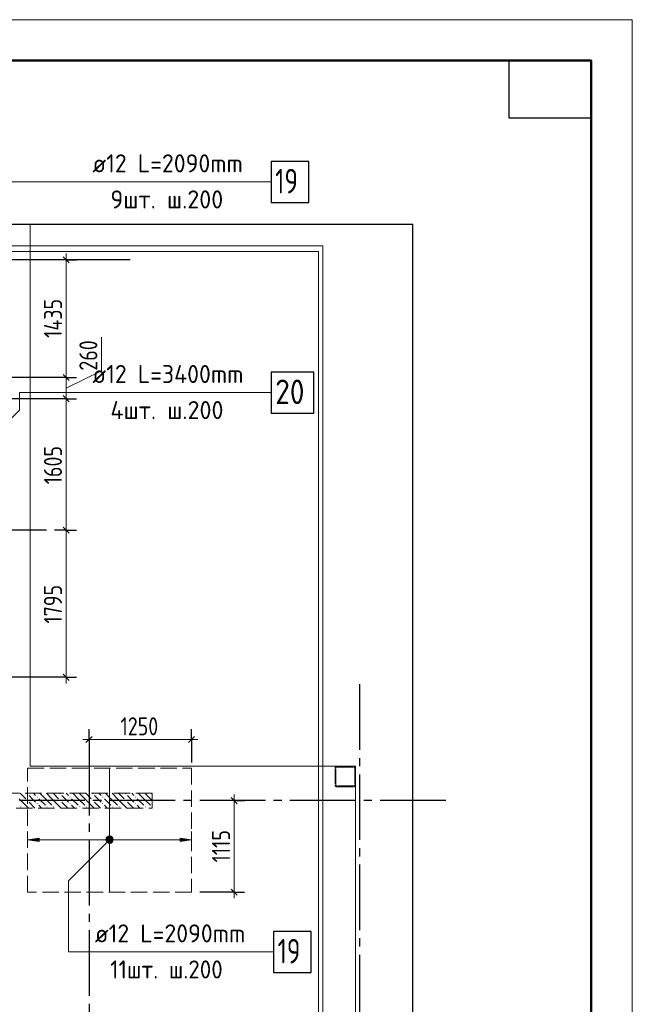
# Model space of a CAD drawing. Header units: millimetres. Extents: x 0 to 32165, y 0 to 42000.
# Tile 12 of 12: x 22228 to 29700, y 29985 to 42000. Entities that reach past the tile are written whole.
import ezdxf

# ---------------------------------------------------------------- set-up
doc = ezdxf.new("R2010")
doc.units = ezdxf.units.MM
doc.linetypes.add('______2', pattern=[270, 200, -70])
doc.linetypes.add('______5', pattern=[1100, 800, -100, 100, -100])
for name, color, linetype, lineweight in [('Standard', 7, 'Continuous', 25), ('ДОП Верх по Х', 7, 'Continuous', 25), ('Оси', 40, '______5', 18), ('Позиционная метка номер позиции', 7, 'Continuous', 13), ('Примечания', 7, 'Continuous', 25)]:
    doc.layers.add(name, color=color, linetype=linetype, lineweight=lineweight)
doc.layers.add('ЖБ Перекрытие верхний уровень', color=7, linetype='Continuous', lineweight=25, true_color=0xe0e0ff)
doc.layers.add('ЖБ Стена верхний уровень', color=7, linetype='Continuous', lineweight=25, true_color=0x006e00)
doc.styles.add('GOST 2.304-81', font='txt')
doc.styles.add('ISOCPEUR', font='txt')

msp = doc.modelspace()

# ---------------------------------------------------------------- hatches: boundary and pattern name
at = {"layer": 'ДОП Верх по Х', "linetype": 'Continuous', "lineweight": 13, "transparency": 33554687}
msp.add_hatch(color=7, dxfattribs=at).paths.add_polyline_path([(22464, 31973), (22324, 31993), (22464, 32013)], flags=16)
for points in [[(23292, 31975), (23292, 32012), (23286, 31993)], [(23292, 32012), (23305, 31961), (23305, 32026)], [(23292, 32012), (23292, 31975), (23305, 31961)], [(23305, 32026), (23324, 31956), (23324, 32031)], [(23305, 32026), (23305, 31961), (23324, 31956)], [(23324, 32031), (23324, 31956), (23343, 31961)], [(23324, 32031), (23343, 31961), (23343, 32026)], [(23343, 32026), (23343, 31961), (23356, 31975)], [(23343, 32026), (23356, 31975), (23356, 32012)], [(23356, 32012), (23356, 31975), (23361, 31993)], [(24184, 31973), (24324, 31993), (24184, 32013)]]:
    msp.add_hatch(color=7, dxfattribs=at).paths.add_polyline_path(points)
at = {"layer": 'ЖБ Стена верхний уровень', "linetype": 'Continuous', "lineweight": 18, "transparency": 33554687}
for points in [[(26314, 32873), (26321, 32880), (26322, 32879), (26323, 32877), (26324, 32873), (26324, 32870), (26324, 32870), (26321, 32867)], [(26074, 32713), (26081, 32720), (26084, 32717), (26084, 32710), (26081, 32707)], [(22314, 32553), (22321, 32560), (22327, 32553), (22321, 32547)], [(22314, 32473), (22321, 32480), (22327, 32473), (22321, 32467)], [(22434, 32513), (22441, 32520), (22447, 32513), (22441, 32507)], [(22714, 32553), (22721, 32560), (22727, 32553), (22721, 32547)], [(22714, 32473), (22721, 32480), (22727, 32473), (22721, 32467)], [(22834, 32513), (22841, 32520), (22847, 32513), (22841, 32507)], [(23114, 32553), (23121, 32560), (23127, 32553), (23121, 32547)], [(23114, 32473), (23121, 32480), (23127, 32473), (23121, 32467)], [(23234, 32513), (23241, 32520), (23247, 32513), (23241, 32507)], [(23514, 32553), (23521, 32560), (23527, 32553), (23521, 32547)], [(23514, 32473), (23521, 32480), (23527, 32473), (23521, 32467)], [(23634, 32513), (23641, 32520), (23647, 32513), (23641, 32507)], [(22234, 32393), (22241, 32400), (22247, 32393), (22241, 32387)], [(22434, 32433), (22441, 32440), (22447, 32433), (22441, 32427)], [(22554, 32393), (22561, 32400), (22567, 32393), (22561, 32387)], [(22634, 32393), (22641, 32400), (22647, 32393), (22641, 32387)], [(22834, 32433), (22841, 32440), (22847, 32433), (22841, 32427)], [(22954, 32393), (22961, 32400), (22967, 32393), (22961, 32387)], [(23034, 32393), (23041, 32400), (23047, 32393), (23041, 32387)], [(23234, 32433), (23241, 32440), (23247, 32433), (23241, 32427)], [(23354, 32393), (23361, 32400), (23367, 32393), (23361, 32387)], [(23434, 32393), (23441, 32400), (23447, 32393), (23441, 32387)], [(23634, 32433), (23641, 32440), (23647, 32433), (23641, 32427)], [(23754, 32393), (23761, 32400), (23767, 32393), (23761, 32387)], [(23834, 32393), (23841, 32400), (23844, 32397), (23844, 32390), (23841, 32387)]]:
    msp.add_hatch(color=7, dxfattribs=at).paths.add_polyline_path(points, flags=16)
at = {"layer": 'Позиционная метка номер позиции', "linetype": 'Continuous', "lineweight": 13, "transparency": 33554687}
for points in [[(23356, 31961), (23292, 32025), (23281, 32005)], [(23356, 31961), (23281, 32005), (23335, 31950)], [(23335, 31950), (23281, 32005), (23281, 31982)], [(23335, 31950), (23281, 31982), (23313, 31950)], [(23313, 31950), (23281, 31982), (23292, 31961)], [(23367, 31982), (23313, 32037), (23292, 32025)], [(23367, 31982), (23292, 32025), (23356, 31961)], [(23367, 32005), (23335, 32037), (23313, 32037)], [(23367, 32005), (23313, 32037), (23367, 31982)], [(23335, 32037), (23367, 32005), (23356, 32025)]]:
    msp.add_hatch(color=7, dxfattribs=at).paths.add_polyline_path(points)

# ---------------------------------------------------------------- linework, layer by layer
at = {"layer": 'Standard', "color": 251, "linetype": 'Continuous', "lineweight": -3, "true_color": 0x656565, "transparency": 33554687}
for p, q in [((22794, 39070), (22018, 39070)), ((22794, 39070), (22669, 39070)), ((22794, 39070), (22919, 39070)), ((22794, 37633), (22669, 37633)), ((22794, 37633), (22919, 37633)), ((22794, 37375), (22669, 37375)), ((22794, 37375), (22919, 37375)), ((22794, 35770), (22669, 35770)), ((22794, 35770), (22919, 35770)), ((22794, 33975), (22024, 33975)), ((22794, 33975), (22669, 33975)), ((22794, 33975), (22919, 33975)), ((23074, 33216), (23074, 33341)), ((24324, 33216), (24324, 33341)), ((23074, 33216), (23074, 33091)), ((23074, 33216), (23074, 32935)), ((24324, 33216), (24324, 33091)), ((24324, 33216), (24324, 32935)), ((24843, 32470), (24424, 32470)), ((24843, 32470), (24718, 32470)), ((24843, 32470), (24968, 32470)), ((24843, 31353), (24424, 31353)), ((24843, 31353), (24718, 31353)), ((24843, 31353), (24968, 31353))]:
    msp.add_line(p, q, dxfattribs=at)
at = {"layer": 'Standard', "color": 7, "linetype": 'Continuous', "lineweight": 25, "transparency": 33554687}
for p, q in [((22756, 39108), (22831, 39033)), ((22756, 37670), (22831, 37596)), ((22756, 37412), (22831, 37338)), ((22756, 35808), (22831, 35733)), ((22756, 34012), (22831, 33938)), ((23036, 33179), (23111, 33254)), ((24286, 33179), (24361, 33254)), ((24805, 32508), (24880, 32433)), ((24805, 31390), (24880, 31316))]:
    msp.add_line(p, q, dxfattribs=at)
at = {"layer": 'Standard', "color": 7, "linetype": 'Continuous', "lineweight": 13, "transparency": 33554687}
for p, q in [((22794, 39070), (22794, 39145)), ((23225, 37717), (23225, 38124)), ((22794, 37504), (23225, 37717)), ((22794, 37633), (22794, 37375)), ((22794, 37375), (22794, 35770)), ((22794, 35770), (22794, 33975)), ((22794, 33975), (22794, 33900)), ((23074, 33216), (22999, 33216)), ((23074, 33216), (24324, 33216)), ((24324, 33216), (24399, 33216)), ((24843, 32470), (24843, 32545)), ((24843, 31353), (24843, 31278))]:
    msp.add_line(p, q, dxfattribs=at)
msp.add_lwpolyline([(0, 0), (29700, 0), (29700, 42000), (0, 42000), (0, 0)], close=True, dxfattribs=at)
for points in [[(29700, 42000), (0, 42000), (0, 0), (29700, 0), (29700, 42000)], [(29700, 42000), (0, 42000), (0, 0), (29700, 0), (29700, 42000)], [(7674, 17930), (25874, 17930), (25874, 39170), (7674, 39170), (7674, 17930)], [(22794, 39070), (22794, 38029), (22794, 38029), (22794, 37971), (22794, 37971), (22794, 37633)], [(24843, 32470), (24843, 31689), (24843, 31689), (24843, 31353)]]:
    msp.add_lwpolyline(points, dxfattribs=at)
at = {"layer": 'Standard', "color": 7, "linetype": 'Continuous', "lineweight": 50, "transparency": 33554687}
msp.add_lwpolyline([(2000, 41500), (29200, 41500), (29200, 500), (2000, 500), (2000, 41500)], close=True, dxfattribs=at)
at = {"layer": 'Standard', "color": 7, "linetype": 'Continuous', "lineweight": 25, "transparency": 33554687}
msp.add_lwpolyline([(29200, 41500), (29200, 40800), (28200, 40800), (28200, 41500), (29200, 41500)], close=True, dxfattribs=at)
msp.add_lwpolyline([(7394, 17930), (27024, 17930), (27024, 39500), (7394, 39500), (7394, 17930)], dxfattribs=at)
at = {"layer": 'Standard', "color": 254, "linetype": 'Continuous', "lineweight": 13, "true_color": 0xc4c4ff, "transparency": 33554687}
msp.add_lwpolyline([(8274, 17861), (25924, 17861), (25924, 39239), (8274, 39239), (8274, 17861)], dxfattribs=at)
at = {"layer": 'Standard', "color": 251, "linetype": 'Continuous', "lineweight": -3, "true_color": 0x656565, "transparency": 33554687}
for points in [[(22794, 37633), (22777, 37633), (22777, 37633), (22777, 37633), (22777, 37633), (22018, 37633)], [(22794, 37375), (22777, 37375), (22777, 37375), (22777, 37375), (22777, 37375), (22024, 37375)], [(22794, 35770), (22777, 35770), (22777, 35770), (22654, 35770)]]:
    msp.add_lwpolyline(points, dxfattribs=at)
at = {"layer": 'ДОП Верх по Х', "color": 7, "linetype": 'Continuous', "lineweight": 13, "transparency": 33554687}
for p, q in [((23094, 40020), (25180, 40020)), ((23094, 37449), (25202, 37449)), ((23124, 30623), (25210, 30623))]:
    msp.add_line(p, q, dxfattribs=at)
at = {"layer": 'ДОП Верх по Х', "color": 7, "linetype": 'Continuous', "lineweight": 18, "transparency": 33554687}
msp.add_line((23324, 31359), (23324, 32859), dxfattribs=at)
at = {"layer": 'ДОП Верх по Х', "color": 251, "linetype": 'Continuous', "lineweight": 13, "true_color": 0x494949, "transparency": 33554687}
for p, q in [((22324, 31993), (22324, 32093)), ((24324, 31993), (24324, 32093)), ((22324, 31993), (22464, 32013)), ((22464, 31973), (22324, 31993)), ((22324, 31993), (22324, 31893)), ((22324, 31993), (22324, 31993)), ((22464, 32013), (22464, 31973)), ((22464, 31993), (23294, 31993)), ((23324, 32031), (23324, 32031)), ((23354, 31993), (24184, 31993)), ((24324, 31993), (24184, 32013)), ((24184, 32013), (24184, 31973)), ((24184, 31973), (24324, 31993)), ((24324, 31993), (24324, 31893)), ((24324, 31993), (24324, 31993)), ((23324, 31956), (23324, 31956))]:
    msp.add_line(p, q, dxfattribs=at)
at = {"layer": 'ДОП Верх по Х', "color": 7, "linetype": 'Continuous', "lineweight": 25, "transparency": 33554687}
for points in [[(25294, 39770), (25754, 39770), (25754, 40270), (25294, 40270), (25294, 39770)], [(25294, 37199), (25814, 37199), (25814, 37699), (25294, 37699), (25294, 37199)], [(25324, 30373), (25784, 30373), (25784, 30873), (25324, 30873), (25324, 30373)]]:
    msp.add_lwpolyline(points, dxfattribs=at)
at = {"layer": 'ДОП Верх по Х', "color": 251, "linetype": 'Continuous', "lineweight": 13, "true_color": 0x494949, "transparency": 33554687}
msp.add_circle((23324, 31993), 37.5, dxfattribs=at)
at = {"layer": 'ЖБ Перекрытие верхний уровень', "color": 7, "linetype": 'Continuous', "lineweight": 18, "transparency": 33554687}
for p, q in [((22354, 39500), (7394, 39500)), ((22354, 32890), (22354, 39500)), ((26324, 32890), (22354, 32890)), ((26324, 24210), (26324, 32890))]:
    msp.add_line(p, q, dxfattribs=at)
at = {"layer": 'ЖБ Стена верхний уровень', "color": 251, "linetype": '______2', "lineweight": 13, "true_color": 0x656565, "transparency": 33554687}
for p, q in [((26075, 32877), (26074, 32873)), ((26074, 32873), (26074, 32870)), ((26074, 32870), (26074, 32660)), ((26077, 32880), (26075, 32877)), ((26079, 32883), (26077, 32880)), ((26081, 32885), (26079, 32883)), ((26084, 32887), (26081, 32885)), ((26087, 32889), (26084, 32887)), ((26084, 32872), (26085, 32873)), ((26084, 32870), (26084, 32872)), ((26084, 32660), (26084, 32870)), ((26085, 32875), (26086, 32876)), ((26085, 32873), (26085, 32875)), ((26086, 32876), (26088, 32878)), ((26091, 32890), (26087, 32889)), ((26088, 32878), (26089, 32879)), ((26089, 32879), (26091, 32879)), ((26094, 32890), (26091, 32890)), ((26091, 32879), (26092, 32880)), ((26092, 32880), (26094, 32880)), ((26304, 32890), (26094, 32890)), ((26094, 32880), (26304, 32880)), ((26307, 32890), (26304, 32890)), ((26304, 32880), (26306, 32880)), ((26306, 32880), (26307, 32879)), ((26311, 32889), (26307, 32890)), ((26307, 32879), (26309, 32879)), ((26309, 32879), (26310, 32878)), ((26310, 32878), (26312, 32876)), ((26314, 32887), (26311, 32889)), ((26312, 32876), (26313, 32875)), ((26313, 32875), (26313, 32873)), ((26313, 32873), (26314, 32872)), ((26317, 32885), (26314, 32887)), ((26314, 32872), (26314, 32870)), ((26314, 32870), (26314, 32660)), ((26319, 32883), (26317, 32885)), ((26321, 32880), (26319, 32883)), ((26323, 32877), (26321, 32880)), ((26324, 32873), (26323, 32877)), ((26324, 32870), (26324, 32873)), ((26324, 32660), (26324, 32870)), ((26074, 32660), (26074, 32657)), ((26074, 32657), (26075, 32653)), ((26075, 32653), (26077, 32650)), ((26077, 32650), (26079, 32647)), ((26079, 32647), (26081, 32645)), ((26081, 32645), (26084, 32643)), ((26084, 32658), (26084, 32660)), ((26085, 32657), (26084, 32658)), ((26084, 32643), (26087, 32641)), ((26085, 32655), (26085, 32657)), ((26086, 32654), (26085, 32655)), ((26088, 32652), (26086, 32654)), ((26087, 32641), (26091, 32640)), ((26089, 32651), (26088, 32652)), ((26091, 32651), (26089, 32651)), ((26092, 32650), (26091, 32651)), ((26091, 32640), (26094, 32640)), ((26094, 32650), (26092, 32650)), ((26304, 32650), (26094, 32650)), ((26094, 32640), (26304, 32640)), ((26306, 32650), (26304, 32650)), ((26304, 32640), (26307, 32640)), ((26307, 32651), (26306, 32650)), ((26309, 32651), (26307, 32651)), ((26307, 32640), (26311, 32641)), ((26310, 32652), (26309, 32651)), ((26312, 32654), (26310, 32652)), ((26311, 32641), (26314, 32643)), ((26313, 32655), (26312, 32654)), ((26314, 32658), (26313, 32657)), ((26313, 32657), (26313, 32655)), ((26314, 32660), (26314, 32658)), ((26314, 32643), (26317, 32645)), ((26317, 32645), (26319, 32647)), ((26319, 32647), (26321, 32650)), ((26321, 32650), (26323, 32653)), ((26323, 32653), (26324, 32657)), ((26324, 32657), (26324, 32660)), ((23844, 32560), (16244, 32560)), ((23844, 32380), (23844, 32560)), ((16244, 32380), (23844, 32380))]:
    msp.add_line(p, q, dxfattribs=at)
at = {"layer": 'ЖБ Стена верхний уровень', "color": 9, "linetype": 'Continuous', "lineweight": 18, "true_color": 0xc7c7c7, "transparency": 33554687}
for p, q in [((26076, 32878), (26084, 32870)), ((26144, 32890), (26154, 32880)), ((26224, 32890), (26234, 32880)), ((26074, 32800), (26084, 32790)), ((26314, 32800), (26324, 32790)), ((26314, 32720), (26324, 32710)), ((26154, 32640), (26144, 32650)), ((26224, 32650), (26234, 32640)), ((26304, 32650), (26312, 32642)), ((22221, 32493), (22334, 32380)), ((22234, 32560), (22301, 32493)), ((22381, 32493), (22341, 32533)), ((22341, 32453), (22414, 32380)), ((22421, 32453), (22381, 32493)), ((22394, 32560), (22421, 32533)), ((22461, 32493), (22541, 32413)), ((22541, 32493), (22474, 32560)), ((22541, 32493), (22621, 32413)), ((22554, 32560), (22621, 32493)), ((22621, 32493), (22734, 32380)), ((22634, 32560), (22701, 32493)), ((22781, 32493), (22741, 32533)), ((22741, 32453), (22814, 32380)), ((22821, 32453), (22781, 32493)), ((22794, 32560), (22821, 32533)), ((22861, 32493), (22941, 32413)), ((22941, 32493), (22874, 32560)), ((22941, 32493), (23021, 32413)), ((22954, 32560), (23021, 32493)), ((23021, 32493), (23134, 32380)), ((23034, 32560), (23101, 32493)), ((23181, 32493), (23141, 32533)), ((23141, 32453), (23214, 32380)), ((23221, 32453), (23181, 32493)), ((23194, 32560), (23221, 32533)), ((23261, 32493), (23341, 32413)), ((23341, 32493), (23274, 32560)), ((23341, 32493), (23421, 32413)), ((23354, 32560), (23421, 32493)), ((23421, 32493), (23534, 32380)), ((23434, 32560), (23501, 32493)), ((23581, 32493), (23541, 32533)), ((23541, 32453), (23614, 32380)), ((23621, 32453), (23581, 32493)), ((23594, 32560), (23621, 32533)), ((23661, 32493), (23741, 32413)), ((23741, 32493), (23674, 32560)), ((23741, 32493), (23821, 32413)), ((23754, 32560), (23821, 32493)), ((23821, 32493), (23844, 32470)), ((23834, 32560), (23844, 32550)), ((22461, 32413), (22494, 32380)), ((22861, 32413), (22894, 32380)), ((23261, 32413), (23294, 32380)), ((23661, 32413), (23694, 32380))]:
    msp.add_line(p, q, dxfattribs=at)
at = {"layer": 'Оси', "color": 8, "linetype": '______5', "lineweight": -3, "transparency": 33554687}
for p, q in [((23574, 39070), (3600, 39070)), ((22554, 35770), (3600, 35770)), ((26374, 33890), (26374, 15930)), ((23074, 33090), (23074, 15930)), ((27424, 32470), (3600, 32470))]:
    msp.add_line(p, q, dxfattribs=at)
at = {"layer": 'Позиционная метка номер позиции', "color": 7, "linetype": 'Continuous', "lineweight": 13, "transparency": 33554687}
for p, q in [((23292, 32025), (23292, 32025)), ((23292, 31961), (23292, 31961)), ((23356, 32025), (23356, 32025)), ((23356, 31961), (23356, 31961))]:
    msp.add_line(p, q, dxfattribs=at)
for points in [[(21124, 38389), (21624, 38889), (21624, 40020), (25294, 40020)], [(21724, 36735), (22224, 37235), (22224, 37449), (25294, 37449)], [(23324, 31993), (22824, 31493), (22824, 30623), (25324, 30623)]]:
    msp.add_lwpolyline(points, dxfattribs=at)
msp.add_circle((23324, 31993), 45, dxfattribs=at)
at = {"layer": 'Примечания', "color": 7, "linetype": '______2', "lineweight": 18, "transparency": 33554687}
for p, q in [((22324, 32865), (24324, 32865)), ((22324, 31353), (22324, 32865)), ((24324, 32865), (24324, 31353)), ((24324, 31353), (22324, 31353))]:
    msp.add_line(p, q, dxfattribs=at)

# ---------------------------------------------------------------- texts
at = {"layer": 'Standard', "color": 7, "linetype": 'Continuous', "lineweight": 25, "transparency": 33554687, "char_height": 220, "attachment_point": 7, "rotation": 90, "style": 'GOST 2.304-81'}
for s, insert, width in [('1435', (22743, 38117), 594.59), ('260', (23175, 37717), 531.97), ('1605', (22743, 36330), 610.16), ('1795', (22743, 34630), 610.16), ('1115', (24793, 31716), 516.4)]:
    msp.add_mtext(s, dxfattribs=dict(at, insert=insert, width=width))
at = {"layer": 'Standard', "color": 7, "linetype": 'Continuous', "lineweight": 25, "transparency": 33554687, "insert": (23457, 33267), "char_height": 220, "width": 610.16, "attachment_point": 7, "style": 'GOST 2.304-81'}
msp.add_mtext('1250', dxfattribs=at)
at = {"layer": 'ДОП Верх по Х', "color": 7, "linetype": 'Continuous', "lineweight": 13, "transparency": 33554687, "attachment_point": 7, "style": 'ISOCPEUR'}
for s, insert, char_height, width in [('\\W0.96;ø12 L=2090mm ', (23114, 40137), 220, 2150.52), ('\\W0.75;19', (25344, 39880), 300, 472.28), ('\\W0.97;9шт. ш.200 ', (23334, 39697), 220, 1712.33), ('\\W0.96;ø12 L=3400mm ', (23114, 37566), 220, 2172.61), ('\\W0.87;20', (25344, 37309), 300, 550.81), ('\\W0.97;4шт. ш.200 ', (23334, 37126), 220, 1734.41), ('\\W0.96;ø12 L=2090mm ', (23144, 30740), 220, 2150.52), ('\\W0.75;19', (25374, 30483), 300, 472.28), ('\\W0.93;11шт. ш.200 ', (23331, 30300), 220, 1773.35)]:
    msp.add_mtext(s, dxfattribs=dict(at, insert=insert, char_height=char_height, width=width))

doc.saveas('drawing.dxf')
